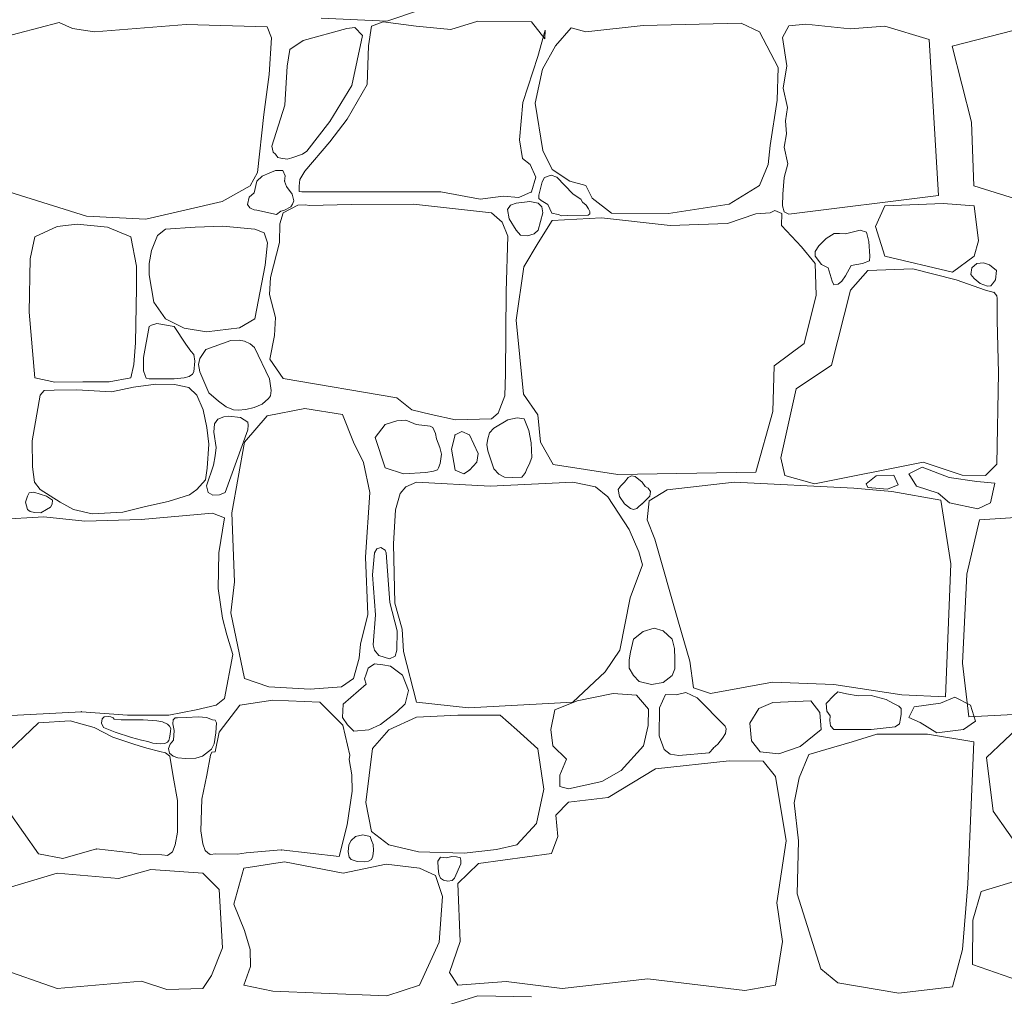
# Model space of a CAD drawing. Header units: millimetres. Extents: x 16408 to 141596, y -21057 to 26364.
# Tile 108 of 115: x 62148 to 63048, y -4457 to -3564. Entities that reach past the tile are written whole.
import ezdxf

# ---------------------------------------------------------------- set-up
doc = ezdxf.new("R2010")
doc.units = ezdxf.units.MM
doc.header["$MEASUREMENT"] = 0
doc.linetypes.add('Wipeout_Contour', pattern=[1000, 0, -1000])
doc.layers.add('_elementy3d', color=7, linetype='Continuous')
doc.layers.add('_elementy3d_Nr_pióra__101', color=7, linetype='Continuous', lineweight=5, true_color=0xb2b2b2)

# ---------------------------------------------------------------- blocks, each defined once
blk = doc.blocks.new('*X6')
at = {"layer": '_elementy3d_Nr_pióra__101', "color": 253, "linetype": 'Continuous', "lineweight": 5, "true_color": 0xb2b2b2}
for p, q in [((62483.36, -3565.58), (62423.42, -3563.11)), ((62513.33, -3555.68), (62483.36, -3565.58)), ((62100, -3588.7), (62183.91, -3566.82)), ((62183.91, -3566.82), (62196.05, -3572.52)), ((62196.05, -3572.52), (62216.07, -3575.49)), ((62216.07, -3575.49), (62300.03, -3568.8)), ((62300.03, -3568.8), (62374.09, -3571.03)), ((62374.09, -3571.03), (62378.05, -3580.94)), ((62446.7, -3572.52), (62407.05, -3583.25)), ((62454.13, -3571.53), (62446.7, -3572.52)), ((62461.17, -3578.95), (62454.13, -3571.53)), ((62469.49, -3570.29), (62466.76, -3588.37)), ((62479.89, -3566.33), (62469.49, -3570.29)), ((62510.11, -3570.29), (62479.89, -3566.33)), ((62541.81, -3573.26), (62510.11, -3570.29)), ((62566.58, -3565.58), (62541.81, -3573.26)), ((62615.62, -3566.33), (62566.58, -3565.58)), ((62627.75, -3581.93), (62615.62, -3566.33)), ((62652.03, -3571.78), (62637.66, -3588.12)), ((62665.4, -3575.49), (62652.03, -3571.78)), ((62717.66, -3569.8), (62665.4, -3575.49)), ((62807.32, -3567.57), (62717.66, -3569.8)), ((62823.92, -3575.49), (62807.32, -3567.57)), ((62850.91, -3570.04), (62844.9, -3580.53)), ((62866.51, -3568.49), (62850.91, -3570.04)), ((62906.89, -3572.77), (62866.51, -3568.49)), ((62938.59, -3570.29), (62906.89, -3572.77)), ((62979.15, -3582.42), (62938.59, -3570.29)), ((63000, -3588.7), (63083.91, -3566.82)), ((62378.05, -3580.94), (62375.82, -3614.38)), ((62451.41, -3624.53), (62461.17, -3578.95)), ((62621.32, -3598.03), (62628, -3574.01)), ((62628, -3574.01), (62627.75, -3581.93)), ((62841.01, -3608.19), (62823.92, -3575.49)), ((62844.9, -3580.53), (62848.91, -3606.56)), ((62407.05, -3583.25), (62394.69, -3591.59)), ((62466.76, -3588.37), (62465.28, -3623.54)), ((62637.66, -3588.12), (62625.77, -3609.67)), ((62987.76, -3725.09), (62979.15, -3582.42)), ((63017.67, -3658.11), (63000, -3588.7)), ((62394.69, -3591.59), (62392.21, -3606.7)), ((62607.69, -3640.14), (62621.32, -3598.03)), ((62392.21, -3606.7), (62390.23, -3642.61)), ((62840.26, -3637.91), (62841.01, -3608.19)), ((62848.91, -3606.56), (62845.63, -3627.11)), ((62375.82, -3614.38), (62370.87, -3651.03)), ((62625.77, -3609.67), (62619.09, -3640.63)), ((62431.35, -3657.47), (62451.41, -3624.53)), ((62465.28, -3623.54), (62447.2, -3655.24)), ((62845.63, -3627.11), (62849.64, -3644.63)), ((62390.23, -3642.61), (62378.24, -3680.02)), ((62604.72, -3674.07), (62607.69, -3640.14)), ((62619.09, -3640.63), (62626.02, -3683.98)), ((62833.82, -3679.27), (62840.26, -3637.91)), ((62849.64, -3644.63), (62847.68, -3656.75)), ((62370.87, -3651.03), (62365.22, -3704.04)), ((62410.29, -3684.47), (62431.35, -3657.47)), ((62447.2, -3655.24), (62431.35, -3676.05)), ((62847.68, -3656.75), (62848.82, -3668.62)), ((63019.98, -3716.16), (63017.67, -3658.11)), ((62848.82, -3668.62), (62846.61, -3681.06)), ((62378.24, -3680.02), (62379.53, -3685.34)), ((62431.35, -3676.05), (62408.31, -3702.8)), ((62607.45, -3691.41), (62604.72, -3674.07)), ((62831.84, -3696.61), (62833.82, -3679.27)), ((62379.53, -3685.34), (62381.56, -3687.44)), ((62381.56, -3687.44), (62383.81, -3690.44)), ((62396.67, -3690.66), (62406.44, -3687.27)), ((62406.44, -3687.27), (62410.29, -3684.47)), ((62626.02, -3683.98), (62634.44, -3701.31)), ((62846.61, -3681.06), (62849.97, -3696.29)), ((62383.81, -3690.44), (62386.63, -3690.98)), ((62386.63, -3690.98), (62392.15, -3692.02)), ((62392.15, -3692.02), (62396.67, -3690.66)), ((62614.38, -3696.85), (62607.45, -3691.41)), ((62619.58, -3708.25), (62614.38, -3696.85)), ((62823.92, -3715.93), (62831.84, -3696.61)), ((62849.97, -3696.29), (62846.53, -3708.65)), ((62365.22, -3704.04), (62358.48, -3716.42)), ((62369.34, -3707.58), (62364.67, -3711.96)), ((62376.44, -3704.42), (62369.34, -3707.58)), ((62381.65, -3702.18), (62376.44, -3704.42)), ((62388.25, -3702.3), (62381.65, -3702.18)), ((62390.34, -3707.2), (62388.25, -3702.3)), ((62389.98, -3711.96), (62390.34, -3707.2)), ((62408.31, -3702.8), (62403.85, -3710.33)), ((62633.63, -3706.61), (62627.59, -3708.75)), ((62638.86, -3708.21), (62633.63, -3706.61)), ((62634.44, -3701.31), (62650.54, -3711.96)), ((62208.93, -3744.12), (62119.98, -3716.16)), ((62358.48, -3716.42), (62332.97, -3730.54)), ((62364.67, -3711.96), (62362.19, -3722.8)), ((62391.69, -3716.89), (62389.98, -3711.96)), ((62396.92, -3723.85), (62391.69, -3716.89)), ((62403.31, -3716.62), (62403.24, -3721.48)), ((62403.85, -3710.33), (62403.31, -3716.62)), ((62615.62, -3721.87), (62619.58, -3708.25)), ((62625.37, -3712.48), (62622.25, -3724.82)), ((62627.59, -3708.75), (62625.37, -3712.48)), ((62653.41, -3723.55), (62638.86, -3708.21)), ((62650.54, -3711.96), (62665.4, -3715.93)), ((62665.4, -3715.93), (62671.1, -3727.57)), ((62796.18, -3733.02), (62823.92, -3715.93)), ((62846.53, -3708.65), (62845.47, -3723.8)), ((63108.93, -3744.12), (63019.98, -3716.16)), ((62362.19, -3722.8), (62357.48, -3726.62)), ((62398.45, -3730.06), (62396.92, -3723.85)), ((62403.24, -3721.48), (62405.83, -3721.87)), ((62405.83, -3721.87), (62532.65, -3721.62)), ((62532.65, -3721.62), (62568.56, -3728.56)), ((62568.56, -3728.56), (62589.86, -3725.59)), ((62589.86, -3725.59), (62603.98, -3727.07)), ((62603.98, -3727.07), (62615.62, -3721.87)), ((62622.25, -3724.82), (62622.4, -3727.86)), ((62656.49, -3725.83), (62653.41, -3723.55)), ((62660.83, -3728.58), (62656.49, -3725.83)), ((62845.47, -3723.8), (62844.9, -3734.44)), ((62850.91, -3742.18), (62987.76, -3725.09)), ((62332.97, -3730.54), (62263.17, -3746.79)), ((62357.48, -3726.62), (62356.05, -3733.26)), ((62356.05, -3733.26), (62358.02, -3736.43)), ((62402.12, -3734.07), (62388.5, -3740.94)), ((62395.51, -3735.5), (62397.25, -3732.91)), ((62397.25, -3732.91), (62398.45, -3730.06)), ((62408.99, -3733.68), (62402.12, -3734.07)), ((62412.27, -3734.25), (62408.99, -3733.68)), ((62450.66, -3733.26), (62412.27, -3734.25)), ((62507.88, -3733.02), (62450.66, -3733.26)), ((62579.21, -3740.94), (62507.88, -3733.02)), ((62596.37, -3734.07), (62593.6, -3738.05)), ((62601.5, -3732.03), (62596.37, -3734.07)), ((62614.1, -3730.71), (62601.5, -3732.03)), ((62621.57, -3732.03), (62614.1, -3730.71)), ((62625.16, -3735.41), (62621.57, -3732.03)), ((62622.4, -3727.86), (62624.32, -3729.58)), ((62624.32, -3729.58), (62630.4, -3733.27)), ((62630.4, -3733.27), (62634.3, -3741.28)), ((62662.34, -3731.34), (62660.83, -3728.58)), ((62665.44, -3733.98), (62662.34, -3731.34)), ((62667.66, -3737.17), (62665.44, -3733.98)), ((62671.1, -3727.57), (62688.68, -3741.19)), ((62740.7, -3741.68), (62796.18, -3733.02)), ((62844.9, -3734.44), (62846.61, -3740.01)), ((62938.59, -3734.44), (62929.99, -3753.41)), ((62991.95, -3732.41), (62938.59, -3734.44)), ((63020.33, -3734.44), (62991.95, -3732.41)), ((63024.36, -3766.63), (63020.33, -3734.44)), ((62358.02, -3736.43), (62359.33, -3736.85)), ((62359.33, -3736.85), (62362, -3738.2)), ((62362, -3738.2), (62364.67, -3738.46)), ((62364.67, -3738.46), (62382.46, -3742.41)), ((62382.46, -3742.41), (62386.44, -3739.52)), ((62388.5, -3740.94), (62385.63, -3750.89)), ((62386.44, -3739.52), (62389.98, -3738.46)), ((62389.98, -3738.46), (62395.51, -3735.5)), ((62588.75, -3749.38), (62579.21, -3740.94)), ((62593.6, -3738.05), (62595.36, -3746.51)), ((62621.57, -3756.79), (62626.08, -3740.81)), ((62626.08, -3740.81), (62625.16, -3735.41)), ((62634.3, -3741.28), (62639.87, -3742.45)), ((62639.87, -3742.45), (62643.23, -3743.79)), ((62643.23, -3743.79), (62648.13, -3743.5)), ((62648.13, -3743.5), (62667.54, -3742.95)), ((62667.54, -3742.95), (62668.96, -3741.78)), ((62668.92, -3739.85), (62667.66, -3737.17)), ((62668.96, -3741.78), (62668.92, -3739.85)), ((62688.68, -3741.19), (62740.7, -3741.68)), ((62820.7, -3741.93), (62794.69, -3750.85)), ((62833.76, -3741.07), (62820.7, -3741.93)), ((62838.18, -3738.78), (62833.76, -3741.07)), ((62844.57, -3741.48), (62838.18, -3738.78)), ((62844.23, -3752.58), (62844.57, -3741.48)), ((62846.61, -3740.01), (62850.91, -3742.18)), ((62200.24, -3751.34), (62182, -3753.44)), ((62228.02, -3754.07), (62200.24, -3751.34)), ((62263.17, -3746.79), (62208.93, -3744.12)), ((62385.63, -3750.89), (62385.35, -3768.02)), ((62593.84, -3762.37), (62588.75, -3749.38)), ((62595.36, -3746.51), (62601.5, -3756.79)), ((62634.44, -3747.88), (62621.57, -3768.45)), ((62679.52, -3745.4), (62634.44, -3747.88)), ((62742.43, -3752.58), (62679.52, -3745.4)), ((62794.69, -3750.85), (62742.43, -3752.58)), ((62862.55, -3772.15), (62844.23, -3752.58)), ((62182, -3753.44), (62161.66, -3762.98)), ((62249.4, -3762.98), (62228.02, -3754.07)), ((62273.72, -3761.72), (62268.17, -3775.35)), ((62281.17, -3755.85), (62273.72, -3761.72)), ((62308.11, -3754.07), (62281.17, -3755.85)), ((62333.37, -3753.23), (62308.11, -3754.07)), ((62362.61, -3755.85), (62333.37, -3753.23)), ((62371.32, -3759.1), (62362.61, -3755.85)), ((62374.46, -3768.32), (62371.32, -3759.1)), ((62601.5, -3756.79), (62605.55, -3761.44)), ((62605.55, -3761.44), (62612.04, -3762.11)), ((62612.04, -3762.11), (62618.08, -3760.18)), ((62618.08, -3760.18), (62621.57, -3756.79)), ((62892.38, -3759.82), (62885.09, -3764.41)), ((62897.05, -3759.74), (62892.38, -3759.82)), ((62902.68, -3760.26), (62897.05, -3759.74)), ((62916.12, -3756.79), (62902.68, -3760.26)), ((62921.69, -3758.68), (62916.12, -3756.79)), ((62923.9, -3767.03), (62921.69, -3758.68)), ((62929.99, -3753.41), (62938.59, -3780.45)), ((62161.66, -3762.98), (62157.36, -3783.11)), ((62254.65, -3789.71), (62249.4, -3762.98)), ((62372.05, -3788.87), (62374.46, -3768.32)), ((62385.35, -3768.02), (62377.16, -3800.14)), ((62592.52, -3812.85), (62593.84, -3762.37)), ((62621.57, -3768.45), (62608.68, -3790.23)), ((62885.09, -3764.41), (62878.38, -3771.12)), ((62924.8, -3780.62), (62923.9, -3767.03)), ((63020.33, -3780.45), (63024.36, -3766.63)), ((62268.17, -3775.35), (62266.07, -3787.4)), ((62874.94, -3787.26), (62862.55, -3772.15)), ((62878.38, -3771.12), (62874.92, -3776.29)), ((62874.92, -3776.29), (62874.94, -3780.45)), ((62157.36, -3783.11), (62156.42, -3831.64)), ((62266.07, -3787.4), (62266.28, -3797.57)), ((62362.61, -3837.84), (62372.05, -3788.87)), ((62874.94, -3780.45), (62880.84, -3788.07)), ((62875.93, -3816.24), (62874.94, -3787.26)), ((62880.84, -3788.07), (62886.81, -3791.1)), ((62907.69, -3789.13), (62918.31, -3787.33)), ((62918.31, -3787.33), (62924.55, -3784.71)), ((62924.55, -3784.71), (62924.8, -3780.62)), ((62938.59, -3780.45), (63000.51, -3795.15)), ((63000.51, -3795.15), (63020.33, -3780.45)), ((63018.21, -3791.36), (63022.63, -3787.35)), ((63022.63, -3787.35), (63028.63, -3786.63)), ((63028.63, -3786.63), (63034.16, -3788.56)), ((63034.16, -3788.56), (63040.8, -3793.66)), ((62254.44, -3809.52), (62254.65, -3789.71)), ((62266.28, -3797.57), (62270.37, -3822.73)), ((62608.68, -3790.23), (62601.5, -3839.02)), ((62886.81, -3791.1), (62890.54, -3803.36)), ((62902.78, -3798.47), (62907.69, -3789.13)), ((62922.99, -3793.7), (62907.14, -3811.53)), ((62964.1, -3792.21), (62922.99, -3793.7)), ((63003.73, -3802.37), (62964.1, -3792.21)), ((63017.22, -3797.21), (63018.21, -3791.36)), ((63020.33, -3801), (63017.22, -3797.21)), ((63040.8, -3793.66), (63039.66, -3802.21)), ((62377.16, -3800.14), (62376.12, -3815.77)), ((62890.54, -3803.36), (62891.89, -3806.65)), ((62891.89, -3806.65), (62895.82, -3806.16)), ((62895.82, -3806.16), (62899.26, -3803.46)), ((62899.26, -3803.46), (62902.78, -3798.47)), ((63030.48, -3811.53), (63003.73, -3802.37)), ((63025.83, -3805.64), (63020.33, -3801)), ((63032.5, -3808.03), (63025.83, -3805.64)), ((63037.09, -3805.95), (63035.51, -3807.67)), ((63039.66, -3802.21), (63037.09, -3805.95)), ((62253.7, -3859.74), (62254.44, -3809.52)), ((62376.12, -3815.77), (62381.56, -3836.79)), ((62591.77, -3888.18), (62592.52, -3812.85)), ((62907.14, -3811.53), (62889.8, -3880.38)), ((63038.52, -3813.77), (63030.48, -3811.53)), ((63035.51, -3807.67), (63032.5, -3808.03)), ((63041.06, -3816.8), (63038.52, -3813.77)), ((62270.37, -3822.73), (62281.17, -3837.84)), ((62864.78, -3860.57), (62875.93, -3816.24)), ((63041.13, -3819.21), (63041.06, -3816.8)), ((63041.38, -3839.52), (63041.13, -3819.21)), ((62156.42, -3831.64), (62161.66, -3891.81)), ((62273.28, -3842.29), (62268.16, -3843.72)), ((62288.91, -3844.97), (62273.28, -3842.29)), ((62281.17, -3837.84), (62298.04, -3846.42)), ((62348.57, -3846.11), (62362.61, -3837.84)), ((62381.56, -3836.79), (62380.73, -3853.15)), ((62601.5, -3839.02), (62608.44, -3906.64)), ((63042.37, -3887.32), (63041.38, -3839.52)), ((62266.28, -3844.97), (62260.96, -3873.36)), ((62268.16, -3843.72), (62266.28, -3844.97)), ((62299.53, -3861.04), (62288.91, -3844.97)), ((62298.04, -3846.42), (62318.49, -3849.67)), ((62318.49, -3849.67), (62348.57, -3846.11)), ((62252.23, -3879.76), (62253.7, -3859.74)), ((62340.94, -3857.6), (62317.91, -3866.02)), ((62348.52, -3857.27), (62340.94, -3857.6)), ((62353.31, -3858.44), (62348.52, -3857.27)), ((62358.36, -3860.65), (62353.31, -3858.44)), ((62362.49, -3864.04), (62358.36, -3860.65)), ((62380.73, -3853.15), (62376.36, -3874.69)), ((62837.29, -3880.88), (62864.78, -3860.57)), ((62304.13, -3867.46), (62299.53, -3861.04)), ((62306.87, -3870.63), (62304.13, -3867.46)), ((62317.91, -3866.02), (62312.58, -3874.1)), ((62375.99, -3892.64), (62362.49, -3864.04)), ((62260.96, -3873.36), (62260.82, -3885.51)), ((62307.78, -3876.62), (62306.87, -3870.63)), ((62307, -3886.42), (62307.78, -3876.62)), ((62312.58, -3874.1), (62311.38, -3879.54)), ((62376.36, -3874.69), (62388.5, -3892.52)), ((62249.4, -3891.81), (62252.23, -3879.76)), ((62260.82, -3885.51), (62262.34, -3889.72)), ((62305.78, -3888.42), (62307, -3886.42)), ((62311.38, -3879.54), (62312.34, -3886.21)), ((62312.34, -3886.21), (62320.63, -3905.4)), ((62836.3, -3922.74), (62837.29, -3880.88)), ((62889.8, -3880.38), (62857.6, -3901.93)), ((63040.88, -3970.79), (63042.37, -3887.32)), ((62161.66, -3891.81), (62179.9, -3895.9)), ((62179.9, -3895.9), (62205.38, -3895.59)), ((62205.38, -3895.59), (62229.49, -3895.48)), ((62229.49, -3895.48), (62249.4, -3891.81)), ((62262.34, -3889.72), (62263.34, -3892.11)), ((62263.34, -3892.11), (62266.28, -3892.64)), ((62266.28, -3892.64), (62288.91, -3892.64)), ((62288.91, -3892.64), (62298.23, -3891.85)), ((62298.23, -3891.85), (62302.57, -3890.76)), ((62302.57, -3890.76), (62305.78, -3888.42)), ((62377.75, -3903.54), (62375.99, -3892.64)), ((62388.5, -3892.52), (62492.51, -3910.22)), ((62591.3, -3908.34), (62591.77, -3888.18)), ((62170.15, -3903.34), (62166.38, -3907.54)), ((62179.17, -3903.03), (62170.15, -3903.34)), ((62200.03, -3902.72), (62179.17, -3903.03)), ((62231.79, -3904.71), (62200.03, -3902.72)), ((62251.81, -3900.3), (62231.79, -3904.71)), ((62272.15, -3897.47), (62251.81, -3900.3)), ((62289.24, -3897.79), (62272.15, -3897.47)), ((62302.45, -3900.72), (62289.24, -3897.79)), ((62309.58, -3907.54), (62302.45, -3900.72)), ((62320.63, -3905.4), (62329.45, -3913.02)), ((62377.11, -3908.23), (62377.75, -3903.54)), ((62857.6, -3901.93), (62843.48, -3965.09)), ((62166.38, -3907.54), (62159.15, -3949.36)), ((62315.45, -3921.17), (62309.58, -3907.54)), ((62329.45, -3913.02), (62336.38, -3918.42)), ((62369.37, -3915.76), (62375.37, -3910.85)), ((62375.37, -3910.85), (62377.11, -3908.23)), ((62492.51, -3910.22), (62506.26, -3921.14)), ((62585.27, -3924.06), (62591.3, -3908.34)), ((62608.44, -3906.64), (62621.32, -3925.71)), ((62318.8, -3937.2), (62315.45, -3921.17)), ((62336.38, -3918.42), (62343.19, -3920.94)), ((62343.19, -3920.94), (62347.38, -3921.25)), ((62347.38, -3921.25), (62354.63, -3920.69)), ((62354.63, -3920.69), (62362.23, -3918.88)), ((62362.23, -3918.88), (62369.37, -3915.76)), ((62408.56, -3920.01), (62373.88, -3926.45)), ((62442.74, -3925.46), (62408.56, -3920.01)), ((62506.26, -3921.14), (62524.06, -3925.29)), ((62820.7, -3978.22), (62836.3, -3922.74)), ((62329, -3929.58), (62325.92, -3933.9)), ((62334.31, -3927.44), (62329, -3929.58)), ((62339.05, -3926.82), (62334.31, -3927.44)), ((62349.63, -3927.96), (62339.05, -3926.82)), ((62356.4, -3932.44), (62349.63, -3927.96)), ((62373.88, -3926.45), (62353.33, -3950.73)), ((62356.66, -3935.26), (62356.4, -3932.44)), ((62452.89, -3950.73), (62442.74, -3925.46)), ((62492.45, -3931), (62481.87, -3934.63)), ((62500.45, -3930.42), (62492.45, -3931)), ((62502.17, -3931.2), (62500.45, -3930.42)), ((62510.11, -3934.63), (62502.17, -3931.2)), ((62524.06, -3925.29), (62546.09, -3930.28)), ((62546.09, -3930.28), (62579.21, -3929.18)), ((62579.21, -3929.18), (62585.27, -3924.06)), ((62593.94, -3930.38), (62581.19, -3937.85)), ((62602.65, -3928.42), (62593.94, -3930.38)), ((62608.88, -3929.28), (62602.65, -3928.42)), ((62611.41, -3935.37), (62608.88, -3929.28)), ((62621.32, -3925.71), (62623.79, -3950.73)), ((62320.69, -3952.4), (62318.8, -3937.2)), ((62325.92, -3933.9), (62325.24, -3941.56)), ((62325.24, -3941.56), (62327.53, -3955.58)), ((62335.49, -3996.55), (62356.26, -3939.5)), ((62356.26, -3939.5), (62356.66, -3935.26)), ((62481.87, -3934.63), (62472.71, -3946.27)), ((62523.04, -3936.13), (62510.11, -3934.63)), ((62525.46, -3937.35), (62523.04, -3936.13)), ((62527.83, -3942.83), (62525.46, -3937.35)), ((62551.86, -3940.8), (62545.77, -3944.04)), ((62558.9, -3944.04), (62551.86, -3940.8)), ((62581.19, -3937.85), (62577.14, -3942.11)), ((62613.19, -3940), (62611.41, -3935.37)), ((62615.29, -3951.3), (62613.19, -3940)), ((62159.15, -3949.36), (62159.46, -3973.16)), ((62353.33, -3950.73), (62341.69, -4015.12)), ((62462.06, -3969.3), (62452.89, -3950.73)), ((62472.71, -3946.27), (62481.87, -3974.01)), ((62528.68, -3947.51), (62527.83, -3942.83)), ((62531.8, -3955.61), (62528.68, -3947.51)), ((62545.77, -3944.04), (62542.55, -3957.17)), ((62566.83, -3960.88), (62558.9, -3944.04)), ((62575.56, -3947.47), (62574.79, -3952.74)), ((62577.14, -3942.11), (62575.56, -3947.47)), ((62623.79, -3950.73), (62635.43, -3971.04)), ((62319.11, -3974.52), (62320.69, -3952.4)), ((62327.53, -3955.58), (62326.39, -3963.03)), ((62533.39, -3961.62), (62531.8, -3955.61)), ((62542.55, -3957.17), (62545.77, -3976.24)), ((62574.79, -3952.74), (62575.74, -3958.65)), ((62575.74, -3958.65), (62581.19, -3975)), ((62615.87, -3964.61), (62615.29, -3951.3)), ((62326.39, -3963.03), (62324.82, -3971.58)), ((62532.09, -3970.02), (62533.39, -3961.62)), ((62558.9, -3976.24), (62565.59, -3968.81)), ((62565.59, -3968.81), (62566.83, -3960.88)), ((62613.62, -3971.17), (62615.87, -3964.61)), ((62843.48, -3965.09), (62847.2, -3981.19)), ((62874.44, -3988.62), (62973.51, -3968.81)), ((62973.51, -3968.81), (63009.18, -3980.69)), ((62159.46, -3973.16), (62161.45, -3987.1)), ((62317.54, -3985.01), (62319.11, -3974.52)), ((62324.82, -3971.58), (62318.69, -3990.43)), ((62467.75, -3996.55), (62462.06, -3969.3)), ((62481.87, -3974.01), (62498.71, -3979.7)), ((62519.02, -3978.47), (62526.15, -3977.2)), ((62526.15, -3977.2), (62529.65, -3975.86)), ((62529.65, -3975.86), (62530.66, -3974.01)), ((62530.66, -3974.01), (62532.09, -3970.02)), ((62545.77, -3976.24), (62553.62, -3979.51)), ((62553.62, -3979.51), (62558.9, -3976.24)), ((62581.19, -3975), (62585.8, -3979.98)), ((62610.17, -3978.3), (62611.41, -3975)), ((62611.41, -3975), (62613.62, -3971.17)), ((62635.43, -3971.04), (62694.63, -3980.2)), ((62972.61, -3973.54), (62960.54, -3979.72)), ((62997.34, -3982.96), (62972.61, -3973.54)), ((63030.48, -3981.19), (63040.88, -3970.79)), ((62309.58, -3994.02), (62317.54, -3985.01)), ((62498.71, -3979.7), (62519.02, -3978.47)), ((62585.8, -3979.98), (62591.07, -3982.8)), ((62591.07, -3982.8), (62598.49, -3982.9)), ((62598.49, -3982.9), (62606.72, -3982.71)), ((62606.72, -3982.71), (62608.4, -3980.7)), ((62608.4, -3980.7), (62610.17, -3978.3)), ((62694.63, -3980.2), (62820.7, -3978.22)), ((62703.9, -3982.89), (62700.57, -3987.13)), ((62707.05, -3981.54), (62703.9, -3982.89)), ((62710.23, -3982.18), (62707.05, -3981.54)), ((62716.67, -3987.13), (62710.23, -3982.18)), ((62847.2, -3981.19), (62874.44, -3988.62)), ((62921.68, -3988.85), (62930.81, -3981.49)), ((62930.81, -3981.49), (62946.7, -3980.9)), ((62946.7, -3980.9), (62950.83, -3989.73)), ((62960.54, -3979.72), (62967.6, -3990.91)), ((63022.65, -3986.49), (62997.34, -3982.96)), ((63009.18, -3980.69), (63030.48, -3981.19)), ((63039.14, -3988.26), (63022.65, -3986.49)), ((62161.45, -3987.1), (62166.38, -3994.02)), ((62166.38, -3994.02), (62184.72, -4005.55)), ((62302.97, -3998.74), (62309.58, -3994.02)), ((62318.69, -3990.43), (62320.08, -3996.8)), ((62500.7, -3991.59), (62495.49, -3997.54)), ((62510.6, -3987.13), (62500.7, -3991.59)), ((62577.97, -3990.85), (62510.6, -3987.13)), ((62653.41, -3987.13), (62577.97, -3990.85)), ((62674.07, -3991.59), (62653.41, -3987.13)), ((62685.46, -4000.51), (62674.07, -3991.59)), ((62696.97, -3990.8), (62694.88, -3994.07)), ((62694.88, -3994.07), (62695.99, -4000.31)), ((62700.57, -3987.13), (62696.97, -3990.8)), ((62719.43, -3991.05), (62716.67, -3987.13)), ((62722.37, -3992.58), (62719.43, -3991.05)), ((62724.27, -3995.76), (62722.37, -3992.58)), ((62739.71, -3994.32), (62723.11, -4004.22)), ((62723.73, -4000.06), (62724.27, -3995.76)), ((62800.88, -3987.13), (62739.71, -3994.32)), ((62910.11, -3992.58), (62800.88, -3987.13)), ((62945.03, -3995.8), (62910.11, -3992.58)), ((62923.15, -3992.09), (62921.68, -3988.85)), ((62941.11, -3993.56), (62923.15, -3992.09)), ((62950.83, -3989.73), (62941.11, -3993.56)), ((62989.81, -4003.68), (62945.03, -3995.8)), ((62967.6, -3990.91), (62987.33, -3997.39)), ((63035.31, -4006.22), (63039.14, -3988.26)), ((62154.87, -4000.14), (62153.23, -4005.66)), ((62156.56, -3997.1), (62154.87, -4000.14)), ((62160.63, -3996.43), (62156.56, -3997.1)), ((62172.28, -4000.14), (62160.63, -3996.43)), ((62177.92, -4003.77), (62172.28, -4000.14)), ((62177.62, -4007.42), (62177.92, -4003.77)), ((62283.47, -4005.03), (62302.97, -3998.74)), ((62320.08, -3996.8), (62324.35, -3999.1)), ((62324.35, -3999.1), (62330.5, -3998.78)), ((62330.5, -3998.78), (62335.49, -3996.55)), ((62464.04, -4055.74), (62467.75, -3996.55)), ((62495.49, -3997.54), (62491.28, -4012.4)), ((62705.03, -4030.48), (62685.46, -4000.51)), ((62695.99, -4000.31), (62700.57, -4006.95)), ((62716.67, -4006.95), (62723.73, -4000.06)), ((62723.11, -4004.22), (62721.38, -4021.81)), ((62987.33, -3997.39), (62997.63, -4006.22)), ((62998.77, -4061.94), (62989.81, -4003.68)), ((62153.23, -4005.66), (62154.87, -4012.26)), ((62154.87, -4012.26), (62157.29, -4014.03)), ((62167.24, -4015.24), (62172.28, -4012.26)), ((62172.28, -4012.26), (62175.98, -4010.15)), ((62175.98, -4010.15), (62177.62, -4007.42)), ((62184.72, -4005.55), (62196.99, -4012.26)), ((62196.99, -4012.26), (62214.08, -4016.24)), ((62241.96, -4014.67), (62262.93, -4009.54)), ((62262.93, -4009.54), (62283.47, -4005.03)), ((62491.28, -4012.4), (62489.55, -4043.61)), ((62700.57, -4006.95), (62706.15, -4011.36)), ((62706.15, -4011.36), (62709, -4012.2)), ((62709, -4012.2), (62711.94, -4011.31)), ((62711.94, -4011.31), (62713.98, -4009.2)), ((62713.98, -4009.2), (62716.67, -4006.95)), ((62997.63, -4006.22), (63023.54, -4011.52)), ((63023.54, -4011.52), (63035.31, -4006.22)), ((62169.88, -4018.79), (62125.08, -4021.54)), ((62157.29, -4014.03), (62161.3, -4014.94)), ((62161.3, -4014.94), (62167.24, -4015.24)), ((62207.23, -4022.96), (62169.88, -4018.79)), ((62258.75, -4021.29), (62207.23, -4022.96)), ((62214.08, -4016.24), (62241.96, -4014.67)), ((62323.95, -4015.63), (62258.75, -4021.29)), ((62334.87, -4019.71), (62323.95, -4015.63)), ((62329.79, -4051.81), (62334.87, -4019.71)), ((62341.69, -4015.12), (62344.16, -4078.28)), ((62721.38, -4021.81), (62728.41, -4039.38)), ((63025.08, -4021.54), (63013.43, -4071.27)), ((63069.88, -4018.79), (63025.08, -4021.54)), ((62713.7, -4050.79), (62705.03, -4030.48)), ((62728.41, -4039.38), (62749.86, -4115.18)), ((62474.1, -4048.29), (62472.24, -4051.81)), ((62478.04, -4046.86), (62474.1, -4048.29)), ((62481.82, -4049.37), (62478.04, -4046.86)), ((62482.86, -4051.81), (62481.82, -4049.37)), ((62489.55, -4043.61), (62490.79, -4097.85)), ((62329.29, -4084.32), (62329.79, -4051.81)), ((62466.02, -4108.25), (62464.04, -4055.74)), ((62472.24, -4051.81), (62470.39, -4071.94)), ((62486.04, -4097.2), (62482.86, -4051.81)), ((62717.17, -4062.68), (62713.7, -4050.79)), ((62705.77, -4093.14), (62717.17, -4062.68)), ((62994.08, -4183.54), (62998.77, -4061.94)), ((62470.39, -4071.94), (62473.13, -4108.46)), ((63013.43, -4071.27), (63009.54, -4152.69)), ((62333.12, -4111.5), (62329.29, -4084.32)), ((62344.16, -4078.28), (62340.7, -4106.76)), ((62696.36, -4140.7), (62705.77, -4093.14)), ((62492.84, -4123.26), (62486.04, -4097.2)), ((62490.79, -4097.85), (62497.48, -4121.62)), ((62337.29, -4126.68), (62333.12, -4111.5)), ((62340.7, -4106.76), (62353.33, -4166.7)), ((62459.33, -4135.25), (62466.02, -4108.25)), ((62473.13, -4108.46), (62470.96, -4136.06)), ((62497.48, -4121.62), (62498.71, -4142.18)), ((62727.86, -4120.76), (62717.64, -4123.69)), ((62736.11, -4123.25), (62727.86, -4120.76)), ((62749.86, -4115.18), (62760.26, -4150.85)), ((62342.63, -4144.69), (62337.29, -4126.68)), ((62492.67, -4140.7), (62492.84, -4123.26)), ((62708.87, -4130.85), (62706.08, -4142.54)), ((62717.64, -4123.69), (62708.87, -4130.85)), ((62744.09, -4130.85), (62736.11, -4123.25)), ((62746.41, -4139.45), (62744.09, -4130.85)), ((62458.09, -4148.13), (62459.33, -4135.25)), ((62470.96, -4136.06), (62472.24, -4140.7)), ((62746.67, -4148.83), (62746.41, -4139.45)), ((62334.87, -4185.04), (62342.63, -4144.69)), ((62452.89, -4166.7), (62458.09, -4148.13)), ((62472.24, -4140.7), (62475.93, -4145.83)), ((62475.93, -4145.83), (62485.87, -4148.92)), ((62485.87, -4148.92), (62490.96, -4146.29)), ((62490.96, -4146.29), (62492.67, -4140.7)), ((62498.71, -4142.18), (62510.6, -4188.5)), ((62682.99, -4160.76), (62696.36, -4140.7)), ((62706.08, -4142.54), (62704.9, -4149.79)), ((62746.71, -4157.82), (62746.67, -4148.83)), ((62466.19, -4157.36), (62464.36, -4162.77)), ((62472.24, -4153.42), (62466.19, -4157.36)), ((62479.64, -4154.32), (62472.24, -4153.42)), ((62486.64, -4155.43), (62479.64, -4154.32)), ((62497.65, -4163.73), (62486.64, -4155.43)), ((62704.9, -4149.79), (62704.81, -4157.25)), ((62704.81, -4157.25), (62708.87, -4163.98)), ((62744.09, -4163.98), (62746.71, -4157.82)), ((62760.26, -4150.85), (62763.73, -4175.37)), ((63009.54, -4152.69), (63015.51, -4201.71)), ((62353.33, -4166.7), (62375.62, -4174.38)), ((62442, -4174.38), (62452.89, -4166.7)), ((62464.36, -4162.77), (62462.98, -4166.98)), ((62462.98, -4166.98), (62464.36, -4171.93)), ((62503.05, -4177.72), (62497.65, -4163.73)), ((62653.41, -4188.5), (62682.99, -4160.76)), ((62708.87, -4163.98), (62714.11, -4169.61)), ((62735.89, -4170.3), (62744.09, -4163.98)), ((62375.62, -4174.38), (62413.26, -4176.61)), ((62413.26, -4176.61), (62442, -4174.38)), ((62464.36, -4171.93), (62443.61, -4190.35)), ((62714.11, -4169.61), (62725.24, -4172.35)), ((62725.24, -4172.35), (62735.89, -4170.3)), ((62763.73, -4175.37), (62779.33, -4180.57)), ((62779.33, -4180.57), (62835.81, -4170.17)), ((62835.81, -4170.17), (62892.03, -4172.15)), ((62892.03, -4172.15), (62954.2, -4181.56)), ((62500.2, -4189.81), (62503.05, -4177.72)), ((62690.42, -4180.32), (62657.48, -4187.26)), ((62711.47, -4182.06), (62690.42, -4180.32)), ((62722.62, -4194.94), (62711.47, -4182.06)), ((62738.24, -4181.3), (62732.66, -4193.7)), ((62747.93, -4181.65), (62738.24, -4181.3)), ((62756.58, -4179.43), (62747.93, -4181.65)), ((62766.95, -4184.53), (62756.58, -4179.43)), ((62792.71, -4210.29), (62766.95, -4184.53)), ((62892.03, -4182.31), (62885.1, -4189.46)), ((62895.57, -4178.93), (62892.03, -4182.31)), ((62903.4, -4180.75), (62895.57, -4178.93)), ((62914.09, -4182.52), (62903.4, -4180.75)), ((62926.21, -4182.31), (62914.09, -4182.52)), ((62939.93, -4185.93), (62926.21, -4182.31)), ((62954.2, -4181.56), (62994.08, -4183.54)), ((62989.45, -4189.2), (63002.45, -4183.78)), ((63002.45, -4183.78), (63016.89, -4191.01)), ((62309.11, -4195.38), (62327.29, -4191.04)), ((62327.29, -4191.04), (62334.87, -4185.04)), ((62330.2, -4215.92), (62349.12, -4191.22)), ((62349.12, -4191.22), (62379.09, -4186.52)), ((62379.09, -4186.52), (62422.18, -4188.5)), ((62422.18, -4188.5), (62443.16, -4209.53)), ((62443.61, -4190.35), (62443, -4202.55)), ((62492.23, -4197.6), (62500.2, -4189.81)), ((62510.6, -4188.5), (62557.91, -4193.45)), ((62557.91, -4193.45), (62653.41, -4188.5)), ((62657.48, -4187.26), (62636.92, -4195.43)), ((62732.66, -4193.7), (62732.28, -4219.21)), ((62836.3, -4188.74), (62823.42, -4194.19)), ((62870.98, -4187.26), (62836.3, -4188.74)), ((62879.15, -4197.91), (62870.98, -4187.26)), ((62885.1, -4189.46), (62885.71, -4196.57)), ((62945.82, -4189.18), (62939.93, -4185.93)), ((62951.39, -4191.94), (62945.82, -4189.18)), ((62953.48, -4194.25), (62951.39, -4191.94)), ((62960.56, -4202.56), (62965.26, -4192.81)), ((62965.26, -4192.81), (62989.45, -4189.2)), ((63016.89, -4191.01), (63021.59, -4205.81)), ((62115.51, -4201.71), (62204.23, -4197.21)), ((62204.23, -4197.21), (62246.38, -4200.38)), ((62224.98, -4201.72), (62223.24, -4203.75)), ((62228.59, -4201.39), (62224.98, -4201.72)), ((62231.17, -4201.89), (62228.59, -4201.39)), ((62233.12, -4202.8), (62231.17, -4201.89)), ((62234.18, -4203.98), (62233.12, -4202.8)), ((62246.38, -4200.38), (62284.1, -4200.38)), ((62284.1, -4200.38), (62309.11, -4195.38)), ((62289.83, -4202.65), (62287.99, -4204.44)), ((62292.06, -4202.86), (62289.83, -4202.65)), ((62300.03, -4202.31), (62292.06, -4202.86)), ((62311.19, -4201.78), (62300.03, -4202.31)), ((62318.5, -4202.49), (62311.19, -4201.78)), ((62323.97, -4204.44), (62318.5, -4202.49)), ((62443, -4202.55), (62447.31, -4209.15)), ((62477.56, -4208.88), (62492.23, -4197.6)), ((62510.6, -4202.12), (62485.34, -4213.76)), ((62548.25, -4200.14), (62510.6, -4202.12)), ((62586.89, -4200.39), (62548.25, -4200.14)), ((62602.24, -4213.76), (62586.89, -4200.39)), ((62636.92, -4195.43), (62633.19, -4213.37)), ((62722.37, -4209.8), (62722.62, -4194.94)), ((62823.42, -4194.19), (62815.11, -4207.59)), ((62880.52, -4213.49), (62879.15, -4197.91)), ((62885.71, -4196.57), (62888.58, -4200.75)), ((62888.58, -4200.75), (62888.46, -4205.11)), ((62953.04, -4203.34), (62953.54, -4199.38)), ((62953.54, -4199.38), (62953.48, -4194.25)), ((62971.04, -4206.89), (62960.56, -4202.56)), ((63015.51, -4201.71), (63104.23, -4197.21)), ((62164.91, -4207.19), (62131.63, -4238.88)), ((62194.07, -4205.59), (62164.91, -4207.19)), ((62215.86, -4211.47), (62194.07, -4205.59)), ((62233, -4220.3), (62215.86, -4211.47)), ((62223.24, -4203.75), (62222.59, -4207.68)), ((62222.59, -4207.68), (62224.28, -4211.47)), ((62224.28, -4211.47), (62235.04, -4215.96)), ((62240.64, -4204.51), (62234.18, -4203.98)), ((62260.53, -4204.44), (62240.64, -4204.51)), ((62273.3, -4205.61), (62260.53, -4204.44)), ((62278.35, -4206.43), (62273.3, -4205.61)), ((62282.91, -4208.61), (62278.35, -4206.43)), ((62284.75, -4210.27), (62282.91, -4208.61)), ((62285.87, -4212.49), (62284.75, -4210.27)), ((62287.99, -4204.44), (62287.75, -4208.2)), ((62287.75, -4208.2), (62288.91, -4214.28)), ((62326.39, -4204.76), (62323.97, -4204.44)), ((62327.6, -4207.44), (62326.39, -4204.76)), ((62327.2, -4216.43), (62327.6, -4207.44)), ((62443.16, -4209.53), (62449.57, -4236.92)), ((62447.31, -4209.15), (62453.27, -4214.84)), ((62467.01, -4213.76), (62477.56, -4208.88)), ((62718.06, -4228.2), (62722.37, -4209.8)), ((62793.68, -4212.9), (62792.71, -4210.29)), ((62815.11, -4207.59), (62816.73, -4223.67)), ((62888.46, -4205.11), (62889.02, -4210.18)), ((62889.02, -4210.18), (62892.03, -4213.51)), ((62926.21, -4213.51), (62947.97, -4210.84)), ((62947.97, -4210.84), (62951.88, -4208.19)), ((62951.88, -4208.19), (62953.04, -4203.34)), ((62986.2, -4216.28), (62971.04, -4206.89)), ((63021.59, -4205.81), (63010.39, -4213.39)), ((63064.91, -4207.19), (63031.63, -4238.88)), ((62253, -4227.13), (62233, -4220.3)), ((62235.04, -4215.96), (62250.07, -4220.81)), ((62250.07, -4220.81), (62259.14, -4223.25)), ((62284.69, -4221.03), (62285.36, -4217.65)), ((62285.36, -4217.65), (62285.61, -4215.03)), ((62285.61, -4215.03), (62285.87, -4212.49)), ((62288.91, -4214.28), (62288.28, -4223.25)), ((62325.63, -4226.38), (62327.2, -4216.43)), ((62326.43, -4233.78), (62330.2, -4215.92)), ((62453.27, -4214.84), (62467.01, -4213.76)), ((62485.34, -4213.76), (62470.23, -4230.85)), ((62621.56, -4231.1), (62602.24, -4213.76)), ((62633.19, -4213.37), (62635.19, -4228.37)), ((62732.28, -4219.21), (62736.8, -4231.72)), ((62790.18, -4221.33), (62793.07, -4217.14)), ((62793.07, -4217.14), (62793.68, -4212.9)), ((62861.32, -4228.87), (62880.52, -4213.49)), ((62892.03, -4213.51), (62926.21, -4213.51)), ((62931.41, -4217.72), (62908.62, -4224.66)), ((62954.44, -4217.72), (62931.41, -4217.72)), ((62977.48, -4217.72), (62954.44, -4217.72)), ((63020.07, -4224.76), (62977.48, -4217.72)), ((63010.39, -4213.39), (62986.2, -4216.28)), ((62263.98, -4230.49), (62253, -4227.13)), ((62259.14, -4223.25), (62264.84, -4224.24)), ((62264.84, -4224.24), (62269.42, -4225.75)), ((62269.42, -4225.75), (62276.91, -4226.42)), ((62276.91, -4226.42), (62280.34, -4226.14)), ((62280.34, -4226.14), (62282.91, -4224.88)), ((62282.91, -4224.88), (62284.18, -4223.3)), ((62285.38, -4226.67), (62283.81, -4230.64)), ((62284.18, -4223.3), (62284.69, -4221.03)), ((62288.28, -4223.25), (62285.38, -4226.67)), ((62323.18, -4231.35), (62325.63, -4226.38)), ((62635.19, -4228.37), (62647.57, -4240.51)), ((62697.6, -4250.91), (62718.06, -4228.2)), ((62781.81, -4230.6), (62786.04, -4226.87)), ((62786.04, -4226.87), (62790.18, -4221.33)), ((62816.73, -4223.67), (62824.66, -4233.82)), ((62841.75, -4235.56), (62861.32, -4228.87)), ((62908.62, -4224.66), (62884.6, -4231.59)), ((63014.39, -4354.4), (63020.07, -4224.76)), ((62275.86, -4233.63), (62263.98, -4230.49)), ((62280.93, -4234.62), (62275.86, -4233.63)), ((62284.91, -4237.87), (62280.93, -4234.62)), ((62283.81, -4230.64), (62284.62, -4234.9)), ((62284.62, -4234.9), (62287.99, -4237.87)), ((62287.99, -4256.29), (62284.91, -4237.87)), ((62287.99, -4237.87), (62292.43, -4239.16)), ((62308.69, -4239.74), (62314.79, -4237.87)), ((62314.79, -4237.87), (62323.18, -4231.35)), ((62318.78, -4255.25), (62322.36, -4236.92)), ((62322.36, -4236.92), (62323.44, -4234.08)), ((62323.44, -4234.08), (62326.43, -4233.78)), ((62449.57, -4236.92), (62449.06, -4240.69)), ((62470.23, -4230.85), (62464.29, -4280.14)), ((62626.76, -4268), (62621.56, -4231.1)), ((62736.8, -4231.72), (62742.52, -4235.91)), ((62742.52, -4235.91), (62750.36, -4237.29)), ((62750.36, -4237.29), (62778.14, -4234.64)), ((62778.14, -4234.64), (62781.91, -4230.42)), ((62824.66, -4233.82), (62841.75, -4235.56)), ((62869.22, -4236.22), (62860.15, -4257.73)), ((62884.6, -4231.59), (62869.22, -4236.22)), ((63031.63, -4238.88), (63037.52, -4287.94)), ((62292.43, -4239.16), (62299.45, -4239.87)), ((62299.45, -4239.87), (62308.69, -4239.74)), ((62449.06, -4240.69), (62451.47, -4254.8)), ((62647.57, -4240.51), (62641.38, -4255.12)), ((62796.42, -4242), (62729.06, -4249.43)), ((62827.38, -4242.49), (62796.42, -4242)), ((62838.78, -4256.29), (62827.38, -4242.49)), ((62291.98, -4278.39), (62287.99, -4256.29)), ((62314.18, -4277.23), (62318.78, -4255.25)), ((62451.47, -4254.8), (62451.65, -4269.62)), ((62641.38, -4255.12), (62641.62, -4265.53)), ((62679.77, -4261.07), (62697.6, -4250.91)), ((62729.06, -4249.43), (62685.71, -4275.68)), ((62848.44, -4315.31), (62838.78, -4256.29)), ((62641.62, -4265.53), (62649.55, -4267.75)), ((62649.55, -4267.75), (62679.77, -4261.07)), ((62860.15, -4257.73), (62855.62, -4280.33)), ((62451.65, -4269.62), (62447.07, -4300.53)), ((62620.08, -4299.46), (62626.76, -4268)), ((62291.98, -4307.24), (62291.98, -4278.39)), ((62313.4, -4306.07), (62314.18, -4277.23)), ((62464.29, -4280.14), (62469.49, -4306.64)), ((62649.55, -4279.89), (62637.91, -4291.78)), ((62685.71, -4275.68), (62649.55, -4279.89)), ((62855.62, -4280.33), (62859.53, -4315.14)), ((62137.52, -4287.94), (62164.91, -4327.19)), ((62637.91, -4291.78), (62639.64, -4311.1)), ((63037.52, -4287.94), (63064.91, -4327.19)), ((62447.07, -4300.53), (62439.88, -4329.49)), ((62602.24, -4318.78), (62620.08, -4299.46)), ((62289.9, -4318.9), (62291.98, -4307.24)), ((62315.16, -4317.78), (62313.4, -4306.07)), ((62461.49, -4309.73), (62454.83, -4311.21)), ((62468.15, -4311.28), (62461.49, -4309.73)), ((62469.49, -4306.64), (62485.34, -4318.78)), ((62287.45, -4325.19), (62289.9, -4318.9)), ((62317.43, -4324.14), (62315.16, -4317.78)), ((62448.59, -4318.93), (62448.14, -4325.27)), ((62450.91, -4314.81), (62448.59, -4318.93)), ((62454.83, -4311.21), (62450.91, -4314.81)), ((62469.49, -4314.81), (62468.15, -4311.28)), ((62471.01, -4318.64), (62469.49, -4314.81)), ((62471.24, -4323.95), (62471.01, -4318.64)), ((62485.34, -4318.78), (62512.34, -4325.22)), ((62583.67, -4322.99), (62602.24, -4318.78)), ((62639.64, -4311.1), (62633.95, -4326.7)), ((62839.77, -4371.78), (62848.44, -4315.31)), ((62859.53, -4315.14), (62858.59, -4363.61)), ((62164.91, -4327.19), (62187.13, -4331.41)), ((62187.13, -4331.41), (62218.01, -4322.59)), ((62218.01, -4322.59), (62249.95, -4326.12)), ((62249.95, -4326.12), (62257.93, -4327.58)), ((62257.93, -4327.58), (62277.79, -4327.93)), ((62277.79, -4327.93), (62282.91, -4328.51)), ((62282.91, -4328.51), (62284.91, -4327.19)), ((62284.91, -4327.19), (62287.45, -4325.19)), ((62319.92, -4326.21), (62317.43, -4324.14)), ((62321.88, -4327.58), (62319.92, -4326.21)), ((62327.02, -4327.14), (62321.88, -4327.58)), ((62346.88, -4327.33), (62327.02, -4327.14)), ((62354.9, -4326.1), (62346.88, -4327.33)), ((62386.92, -4323.43), (62354.9, -4326.1)), ((62439.88, -4329.49), (62386.92, -4323.43)), ((62448.14, -4325.27), (62449.01, -4330.19)), ((62470.47, -4329.06), (62471.24, -4323.95)), ((62512.34, -4325.22), (62554.19, -4326.45)), ((62554.19, -4326.45), (62583.67, -4322.99)), ((62633.95, -4326.7), (62567.07, -4335.87)), ((62352.58, -4340.32), (62389.98, -4334.38)), ((62389.98, -4334.38), (62443.48, -4344.78)), ((62443.48, -4344.78), (62482.86, -4336.61)), ((62449.01, -4330.19), (62450.91, -4332.4)), ((62450.91, -4332.4), (62456.22, -4334.21)), ((62456.22, -4334.21), (62462.52, -4334.28)), ((62462.52, -4334.28), (62466.57, -4333.89)), ((62466.57, -4333.89), (62469.49, -4332.4)), ((62469.49, -4332.4), (62470.47, -4329.06)), ((62482.86, -4336.61), (62513.33, -4340.32)), ((62532.45, -4330.19), (62530.14, -4333.63)), ((62530.14, -4333.63), (62530.43, -4340.26)), ((62537.79, -4330.61), (62532.45, -4330.19)), ((62542.88, -4329.55), (62537.79, -4330.61)), ((62546.99, -4329.68), (62542.88, -4329.55)), ((62545.19, -4349.23), (62551.05, -4336.33)), ((62548.28, -4330.19), (62546.99, -4329.68)), ((62567.07, -4335.87), (62548.25, -4354.19)), ((62550.31, -4330.48), (62548.28, -4330.19)), ((62550.92, -4332.92), (62550.31, -4330.48)), ((62551.05, -4336.33), (62550.92, -4332.92)), ((62182.14, -4344.78), (62126.65, -4361.38)), ((62238.16, -4349.49), (62182.14, -4344.78)), ((62267.63, -4341.32), (62238.16, -4349.49)), ((62315.2, -4344.78), (62267.63, -4341.32)), ((62330.04, -4359.64), (62315.2, -4344.78)), ((62343.42, -4373.02), (62352.58, -4340.32)), ((62513.33, -4340.32), (62527.94, -4347.01)), ((62530.43, -4340.26), (62530.94, -4345.53)), ((62530.94, -4345.53), (62532.45, -4349.23)), ((63082.14, -4344.78), (63026.65, -4361.38)), ((62527.94, -4347.01), (62534.38, -4366.08)), ((62532.45, -4349.23), (62535.12, -4351.13)), ((62535.12, -4351.13), (62539.24, -4352)), ((62539.24, -4352), (62543, -4351.45)), ((62543, -4351.45), (62545.19, -4349.23)), ((62548.25, -4354.19), (62550.48, -4407.2)), ((63009.72, -4414.55), (63014.39, -4354.4)), ((62333.26, -4412.89), (62330.04, -4359.64)), ((62858.59, -4363.61), (62880.14, -4432.21)), ((63026.65, -4361.38), (63019.13, -4387.84)), ((62353.33, -4397.04), (62343.42, -4373.02)), ((62534.38, -4366.08), (62531.16, -4407.69)), ((62844.97, -4407.2), (62839.77, -4371.78)), ((63019.13, -4387.84), (63018.64, -4428.15)), ((62358.53, -4414.63), (62353.33, -4397.04)), ((62531.16, -4407.69), (62513.33, -4447.07)), ((62550.48, -4407.2), (62540.57, -4435.43)), ((62838.78, -4447.07), (62844.97, -4407.2)), ((62323.11, -4438.41), (62333.26, -4412.89)), ((62358.78, -4429.98), (62358.53, -4414.63)), ((63000.33, -4448.64), (63009.72, -4414.55)), ((62118.64, -4428.15), (62182.14, -4450.29)), ((62352.58, -4447.07), (62358.78, -4429.98)), ((62540.57, -4435.43), (62548.25, -4447.07)), ((62880.14, -4432.21), (62895.5, -4445.09)), ((63018.64, -4428.15), (63082.14, -4450.29)), ((62182.14, -4450.29), (62259.21, -4443.61)), ((62259.21, -4443.61), (62282.24, -4451.04)), ((62315.2, -4450.29), (62323.11, -4438.41)), ((62548.25, -4447.07), (62592.58, -4443.85)), ((62592.58, -4443.85), (62643.61, -4450.29)), ((62643.61, -4450.29), (62721.87, -4441.38)), ((62721.87, -4441.38), (62810.54, -4452.03)), ((62895.5, -4445.09), (62951.47, -4454.5)), ((62282.24, -4451.04), (62315.2, -4450.29)), ((62379.09, -4452.77), (62352.58, -4447.07)), ((62423.42, -4454.5), (62379.09, -4452.77)), ((62483.36, -4456.98), (62423.42, -4454.5)), ((62513.33, -4447.07), (62483.36, -4456.98)), ((62810.54, -4452.03), (62838.78, -4447.07)), ((62951.47, -4454.5), (63000.33, -4448.64)), ((62566.58, -4456.98), (62541.81, -4464.66)), ((62615.62, -4457.72), (62566.58, -4456.98))]:
    blk.add_line(p, q, dxfattribs=at)
for p in [(62389.98, -3711.96), (62615.62, -3721.87), (63038.52, -3813.77), (62545.77, -3944.04), (62558.9, -3976.24), (62716.67, -4006.95), (62204.23, -4197.21), (62218.01, -4322.59), (62284.91, -4327.19), (62284.91, -4327.19), (62319.92, -4326.21), (62319.92, -4326.21), (62386.92, -4323.43)]:
    blk.add_point(p, dxfattribs=at)
blk = doc.blocks.new('Wypełnienie_3_1', base_point=(0, 0))
at = {"color": 254, "linetype": 'Wipeout_Contour', "lineweight": 0, "ltscale": 312903.522761}
blk.add_wipeout([(63218.74, -5468.71), (64586.19, -5504.44), (64586.19, -2730), (59840.54, -2730), (59840.54, -5380)], dxfattribs=at).dxf.layer = '_elementy3d'
at = {"layer": '_elementy3d_Nr_pióra__101', "color": 253, "linetype": 'Continuous', "lineweight": 5, "true_color": 0xb2b2b2}
blk.add_blockref('*X6', (0, 0), dxfattribs=at)

msp = doc.modelspace()

# ---------------------------------------------------------------- block references
at = {"layer": '_elementy3d_Nr_pióra__101', "color": 253, "linetype": 'Continuous', "lineweight": 5, "true_color": 0xb2b2b2}
msp.add_blockref('Wypełnienie_3_1', (0, 0), dxfattribs=at)

doc.saveas('drawing.dxf')
